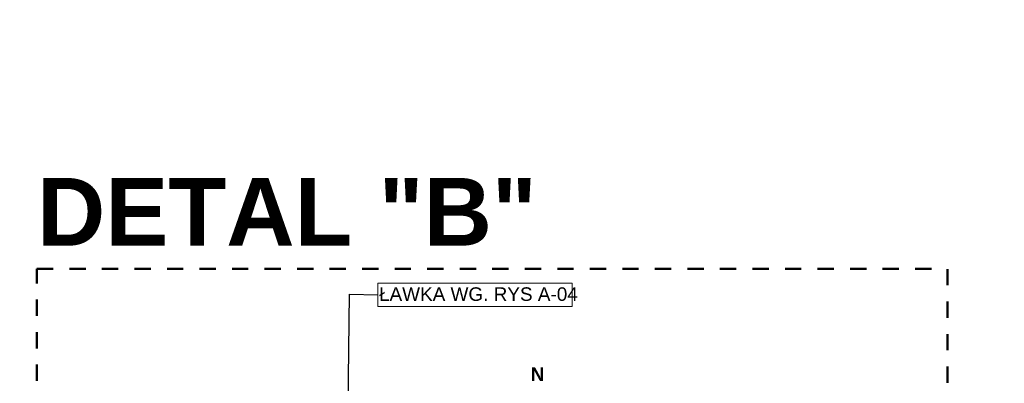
# Model space of a CAD drawing. Header units: millimetres. Extents: x 85983 to 6689246, y 628102 to 1220745.
# Tile 7 of 19: x 686304 to 758952, y 831048 to 857897. Entities that reach past the tile are written whole.
import ezdxf
from ezdxf.xclip import XClip

# ---------------------------------------------------------------- set-up
doc = ezdxf.new("R2010")
doc.units = ezdxf.units.MM
doc.header["$MEASUREMENT"] = 0
doc.header["$XCLIPFRAME"] = 0
doc.linetypes.add('Przerywana długa 2', pattern=[2400, 1200, -1200])
doc.linetypes.add('Przerywana podwójnie', pattern=[1093.611073, 529.166651, -211.666656, 141.111112, -211.666656])
doc.layers.add('2D - Rysunki i Obrazki', color=7, linetype='Continuous')
doc.layers.add('__ Granica opracowania', color=7, linetype='Continuous')
for name, color, linetype, lineweight in [('__ Granica opracowania_Nr_pióra__20', 1, 'Continuous', 13), ('__ Granica opracowania_Nr_pióra__26', 5, 'Continuous', 50), ('Opisy - Etykiety_Nr_pióra__1', 7, 'Continuous', 13), ('Opisy - Etykiety_Nr_pióra__20', 1, 'Continuous', 13), ('SKMBT_C28023102512110_2_0_Nr_pióra__1', 7, 'Continuous', 13)]:
    doc.layers.add(name, color=color, linetype=linetype, lineweight=lineweight)
doc.styles.add('STYL_AUTOMATYCZNY_1', font='arial.ttf')
doc.styles.add('STYL_AUTOMATYCZNY_2', font='arial.ttf')
doc.dimstyles.new('STYL_AUTOMATYCZNY__3', dxfattribs={"dimtxt": 0.18, "dimasz": 912, "dimexe": 0.18, "dimexo": 0.0625, "dimgap": 0, "dimtad": 0, "dimtih": 1, "dimtoh": 1, "dimdec": 4, "dimzin": 0, "dimdsep": 46, "dimcen": 0.09, "dimadec": 0, "dimazin": 0, "dimtfac": 1, "dimtdec": 4, "dimtmove": 0, "dimatfit": 3, "dimldrblk": 'ARROWHEAD_11', "dimfxl": 1, "dimtolj": 1, "dimtzin": 0, "dimarcsym": 0})
picture_1 = doc.add_image_def('image1.tif', size_in_pixel=(12377, 8750))

# ---------------------------------------------------------------- blocks, each defined once
blk = doc.blocks.new('Rysunek_1_2', base_point=(505117, 924424))
at = {"layer": 'SKMBT_C28023102512110_2_0_Nr_pióra__1', "color": 7, "lineweight": 13}
image = blk.add_image(picture_1, insert=(85983, 628102), size_in_units=(838268, 592643), dxfattribs=at)
image.set_boundary_path([(-0.5, -0.5), (12376.5, 8749.5)])
blk = doc.blocks.new('Linia_1_4', base_point=(658824, 833840))
at = {"layer": '__ Granica opracowania_Nr_pióra__20', "color": 1, "linetype": 'Przerywana podwójnie', "lineweight": 13}
blk.add_line((659188, 833675), (705794, 812550), dxfattribs=at)
at = {"layer": '__ Granica opracowania_Nr_pióra__20', "color": 1, "linetype": 'Continuous', "lineweight": 13}
for centre in [(658824, 833840), (706158, 812384)]:
    blk.add_circle(centre, 400, dxfattribs=at)
blk = doc.blocks.new('ARROWHEAD_11')
at = {"color": 0, "linetype": 'Continuous', "lineweight": 0}
blk.add_line((0, 0), (-1, 0), dxfattribs=at)
at = {"color": 0, "linetype": 'Continuous', "lineweight": 0, "const_width": 0.25, "flags": 128}
blk.add_lwpolyline([(-0.125, 0, 1), (0.125, 0, 1)], format="xyb", close=True, dxfattribs=at)

msp = doc.modelspace()

# ---------------------------------------------------------------- linework, layer by layer
at = {"layer": '__ Granica opracowania_Nr_pióra__26', "color": 5, "linetype": 'Przerywana długa 2', "lineweight": 50, "flags": 128}
msp.add_lwpolyline([(687573.448, 839497.739), (754760.8, 839497.739), (754760.8, 781350.141), (687573.448, 781350.141)], close=True, dxfattribs=at)

# ---------------------------------------------------------------- block references
at = {"layer": '2D - Rysunki i Obrazki', "color": 151, "linetype": 'Continuous', "lineweight": 13, "true_color": 0x80c2ff}
ref = msp.add_blockref('Rysunek_1_2', (505117.46, 924423.537), dxfattribs=at)
XClip(ref).set_block_clipping_path([(85983.4166999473, 628101.9790052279), (924251.5038686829, 1220745.0959693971)])
at = {"layer": '__ Granica opracowania', "color": 1, "linetype": 'Przerywana podwójnie', "lineweight": 13}
msp.add_blockref('Linia_1_4', (658823.867, 833839.652), dxfattribs=at)

# ---------------------------------------------------------------- texts
at = {"layer": '__ Granica opracowania_Nr_pióra__26', "color": 5, "linetype": 'Continuous', "lineweight": 50, "insert": (687573.448, 843712.033), "char_height": 5000, "attachment_point": 4, "style": 'STYL_AUTOMATYCZNY_2'}
msp.add_mtext('\\A1;{\\pql;\\fArial|b1|i0|c238|p0;\\W1.000000;DETAL "\\fArial|b1|i0|c238|p0;\\W1.000000;B\\fArial|b1|i0|c238|p0;\\W1.000000;"}', dxfattribs=at)
at = {"layer": 'Opisy - Etykiety_Nr_pióra__20', "color": 1, "linetype": 'Continuous', "lineweight": 13, "insert": (724012.025, 831719.988), "char_height": 1000, "attachment_point": 4, "style": 'STYL_AUTOMATYCZNY_2'}
msp.add_mtext('\\A1;{\\pql;\\fArial|b1|i0|c238|p0;\\W1.000000;N}', dxfattribs=at)

# ---------------------------------------------------------------- next in the draw order: wipeouts: each hides what was drawn before it
at = {"color": 7, "linetype": 'Continuous', "lineweight": 13, "ltscale": 5516966.858107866}
msp.add_wipeout([(712735.665, 836714.028), (727072.054, 836714.028), (727072.054, 838445.457), (712735.665, 838445.457)], dxfattribs=at).dxf.layer = 'Opisy - Etykiety_Nr_pióra__1'

# ---------------------------------------------------------------- next in the draw order: linework, layer by layer
at = {"layer": 'Opisy - Etykiety_Nr_pióra__1', "color": 7, "linetype": 'Continuous', "lineweight": 13, "flags": 128}
msp.add_lwpolyline([(712735.665, 836714.028), (727072.054, 836714.028), (727072.054, 838445.457), (712735.665, 838445.457), (712735.665, 836714.028)], close=True, dxfattribs=at)

# ---------------------------------------------------------------- next in the draw order: texts
at = {"layer": 'Opisy - Etykiety_Nr_pióra__1', "color": 7, "linetype": 'Continuous', "lineweight": 13, "insert": (712815.665, 837628.515), "char_height": 1000, "attachment_point": 4, "style": 'STYL_AUTOMATYCZNY_1'}
msp.add_mtext('\\A1;{\\pql;\\fArial|b0|i0|c238|p0;\\W1.000000;Ł\\fArial|b0|i0|c238|p0;\\W1.000000;AWKA WG. RYS A-04}', dxfattribs=at)

# ---------------------------------------------------------------- next in the draw order: leaders
at = {"layer": 'Opisy - Etykiety_Nr_pióra__1', "color": 7, "linetype": 'Continuous', "lineweight": 13, "annotation_type": 0, "has_hookline": 1, "hookline_direction": 0, "text_width": 14594}
msp.add_leader([(710349.146, 814156.306), (710640.36, 837628.515), (712735.665, 837579.743)], dimstyle='STYL_AUTOMATYCZNY__3', dxfattribs=at)

doc.saveas('drawing.dxf')
